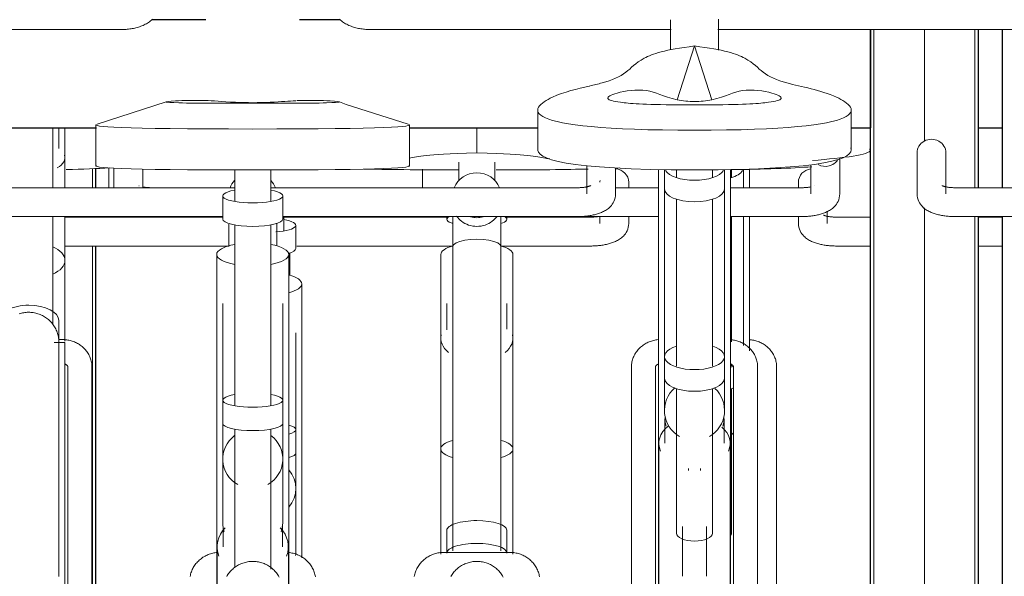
# Model space of a CAD drawing. Extents: x 50445 to 145605, y -10968 to 41989.
# Tile 188 of 256: x 93891 to 94710, y -1096 to -633. Entities that reach past the tile are written whole.
import ezdxf

# ---------------------------------------------------------------- set-up
doc = ezdxf.new("R2010")
doc.units = 0
doc.header["$LTSCALE"] = 414.30304
doc.header["$MEASUREMENT"] = 0
doc.linetypes.add('gestippeld_2_', pattern=[6.35, 3.175, -3.175])
doc.linetypes.add('hartlijn-fijn', pattern=[6, 4, -1, 0, -1])
for name, color, linetype, lineweight in [('A-EQPM', 6, 'CONTINUOUS', 18), ('S-BEAM', 4, 'CONTINUOUS', 18), ('S-COLS', 6, 'CONTINUOUS', 18), ('S-COLS-HIDN', 5, 'gestippeld_2_', 18)]:
    doc.layers.add(name, color=color, linetype=linetype, lineweight=lineweight)

# ---------------------------------------------------------------- blocks, each defined once
blk = doc.blocks.new('97_KA_gestapelde fietsenstalling 8 fietsen 1600x1900 - Type-V117-plotview doorsnede C C  -  1 op 100')
at = {"layer": 'A-EQPM'}
for p, q in [((12785.41, -1423.22), (12785.41, -1440.02)), ((13046.39, -1439.83), (13046.39, -1424.47)), ((13303.5, -1431.2), (13303.5, -1424.7)), ((13313.5, -1439.97), (13313.5, -1424.57)), ((13318.5, -1439.97), (13318.5, -1424.5)), ((13318.5, -1439.97), (13318.5, -1424.5)), ((13217.9, -1439.97), (13217.9, -1435.22)), ((13359.1, -1435.22), (13359.1, -1439.97)), ((12880.03, -1464.27), (12748.73, -1464.27)), ((13066.53, -1464.27), (12930.82, -1464.27)), ((12930.9, -1475.67), (12930.9, -1463.74)), ((13185.9, -1464.27), (13116.46, -1464.27)), ((13193.9, -1463.53), (13193.9, -1469.43)), ((13217.9, -1469.43), (13217.9, -1463.56)), ((13303.5, -1568), (13303.5, -1463.67)), ((13313.5, -1571.05), (13313.5, -1463.68)), ((13318.5, -1575.34), (13318.5, -1463.69)), ((13359.1, -1463.74), (13359.1, -1469.43)), ((13383.1, -1469.43), (13383.1, -1459.28)), ((13419.1, -1464.27), (13391.1, -1464.27)), ((13528.69, -1464.27), (13508.93, -1464.27)), ((12940.9, -1490.44), (12940.9, -1471.01)), ((12748.73, -1488.27), (12885.07, -1488.27)), ((12941.66, -1488.27), (13071.26, -1488.27)), ((13111.8, -1488.27), (13185.9, -1488.27)), ((13391.1, -1488.27), (13419.12, -1488.27)), ((13508.93, -1488.27), (13528.71, -1488.27)), ((12945.9, -1621.98), (12945.9, -1519.77)), ((12940.9, -1640.96), (12940.9, -1560.49)), ((12945.9, -1747.68), (12945.9, -1589.35)), ((13303.5, -1588.13), (13303.5, -1586.35)), ((13341, -1841.94), (13341, -1588.87)), ((13303.5, -1727.1), (13303.5, -1606.83)), ((12940.9, -1660.39), (12940.9, -1640.96)), ((12940.9, -1689.95), (12940.9, -1660.39)), ((12940.9, -1741.93), (12940.9, -1689.95)), ((12940.9, -1741.93), (12940.9, -1734.42))]:
    blk.add_line(p, q, dxfattribs=at)
at = {"layer": 'A-EQPM', "flags": 128}
for points in [[(13192.43, -1463.78), (13191.89, -1463.86), (13191.33, -1463.94), (13190.75, -1464.01), (13190.16, -1464.07), (13189.56, -1464.12), (13188.95, -1464.17), (13188.33, -1464.2), (13187.7, -1464.23), (13187.07, -1464.25), (13186.44, -1464.26), (13185.9, -1464.27)], [(13379.89, -1462.52), (13379.92, -1462.54), (13380, -1462.57), (13380.13, -1462.63), (13380.3, -1462.71), (13380.52, -1462.79), (13380.78, -1462.89), (13381.08, -1462.99), (13381.41, -1463.09), (13381.78, -1463.2), (13382.18, -1463.3), (13382.61, -1463.4), (13383.06, -1463.5), (13383.54, -1463.6), (13384.05, -1463.69), (13384.57, -1463.78), (13385.11, -1463.86), (13385.67, -1463.94), (13386.25, -1464.01), (13386.84, -1464.07), (13387.44, -1464.12), (13388.05, -1464.17), (13388.67, -1464.2), (13389.3, -1464.23), (13389.93, -1464.25), (13390.56, -1464.26), (13391.1, -1464.27)], [(13217.9, -1469.43), (13217.8, -1471.09), (13217.52, -1472.71), (13217.07, -1474.24), (13216.5, -1475.64), (13215.82, -1476.9), (13215.08, -1478.04), (13214.3, -1479.04), (13213.5, -1479.93), (13212.69, -1480.72), (13211.87, -1481.42), (13211.05, -1482.05), (13210.23, -1482.61), (13209.41, -1483.13), (13208.59, -1483.59), (13207.77, -1484.02), (13206.95, -1484.42), (13206.12, -1484.78), (13205.29, -1485.12), (13204.46, -1485.43), (13203.62, -1485.72), (13202.76, -1485.99), (13201.91, -1486.25), (13201.04, -1486.48), (13200.16, -1486.7), (13199.28, -1486.9), (13198.38, -1487.09), (13197.48, -1487.26), (13196.57, -1487.42), (13195.65, -1487.57), (13194.73, -1487.7), (13193.79, -1487.81), (13192.85, -1487.92), (13191.91, -1488.01), (13190.96, -1488.08), (13190, -1488.15), (13189.05, -1488.2), (13188.09, -1488.23), (13187.12, -1488.26), (13186.16, -1488.27), (13185.9, -1488.27)], [(13359.1, -1469.43), (13359.2, -1471.09), (13359.48, -1472.71), (13359.93, -1474.24), (13360.5, -1475.64), (13361.18, -1476.9), (13361.92, -1478.04), (13362.7, -1479.04), (13363.5, -1479.93), (13364.31, -1480.72), (13365.13, -1481.42), (13365.95, -1482.05), (13366.77, -1482.61), (13367.59, -1483.13), (13368.41, -1483.59), (13369.23, -1484.02), (13370.05, -1484.42), (13370.88, -1484.78), (13371.71, -1485.12), (13372.54, -1485.43), (13373.38, -1485.72), (13374.24, -1485.99), (13375.09, -1486.25), (13375.96, -1486.48), (13376.84, -1486.7), (13377.72, -1486.9), (13378.62, -1487.09), (13379.52, -1487.26), (13380.43, -1487.42), (13381.35, -1487.57), (13382.27, -1487.7), (13383.21, -1487.81), (13384.15, -1487.92), (13385.09, -1488.01), (13386.04, -1488.08), (13387, -1488.15), (13387.95, -1488.2), (13388.91, -1488.23), (13389.88, -1488.26), (13390.84, -1488.27), (13391.1, -1488.27)], [(12935.9, -1512.15), (12935.9, -1511.03), (12935.9, -1509.9), (12935.9, -1508.76), (12935.9, -1507.61), (12935.9, -1506.45), (12935.9, -1505.29), (12935.9, -1504.13), (12935.9, -1502.98), (12935.9, -1501.82), (12935.9, -1500.67), (12935.9, -1499.52), (12935.9, -1498.38), (12935.9, -1497.25), (12935.9, -1496.14), (12935.9, -1495.03), (12935.9, -1493.94)], [(13313.5, -1568.94), (13313.5, -1568.45), (13313.5, -1568.39)], [(13341, -1588.87), (13340.98, -1587.88), (13340.91, -1586.91), (13340.79, -1585.93), (13340.64, -1584.97), (13340.43, -1584.01), (13340.19, -1583.06), (13339.9, -1582.13), (13339.57, -1581.21), (13339.19, -1580.32), (13338.78, -1579.43), (13338.34, -1578.57), (13337.85, -1577.74), (13337.33, -1576.92), (13336.78, -1576.13), (13336.2, -1575.37), (13335.58, -1574.63), (13334.94, -1573.92), (13334.27, -1573.24), (13333.57, -1572.58), (13332.85, -1571.96), (13332.1, -1571.36), (13331.34, -1570.8), (13330.55, -1570.26), (13329.75, -1569.76), (13328.93, -1569.29), (13328.09, -1568.84), (13327.23, -1568.43), (13326.37, -1568.06), (13325.49, -1567.71), (13324.6, -1567.39), (13323.7, -1567.11), (13322.79, -1566.86), (13321.87, -1566.64), (13320.94, -1566.46), (13320.01, -1566.3), (13319.08, -1566.18), (13318.14, -1566.09)]]:
    blk.add_lwpolyline(points, dxfattribs=at)
at = {"layer": 'A-EQPM'}
blk.add_arc((13288.5, -1625.06), 25, 304.7309, 311.97354, dxfattribs=at)
for centre, major_axis, ratio, start_param, end_param in [((13205.9, -1435.22), (12, 0), 0.939693, 0, 1.489968), ((13288.5, -1422.68), (25, 0), 0.434214, 5.318558, 6.021386), ((13371.1, -1435.22), (12, 0), 0.939693, 1.703174, 3.141593), ((13205.9, -1435.22), (12, 0), 0.939693, 3.012665, 3.141593), ((12915.9, -1471.01), (25, 0), 0.237436, 5.058771, 7.208051), ((12915.9, -1490.44), (25, 0), 0.237436, 5.545161, 6.283185), ((12915.9, -1519.77), (30, 0), 0.320127, 5.401789, 7.160732), ((13288.5, -1580.25), (25, 0), 0.434214, 5.318558, 5.432434), ((13288.5, -1598.26), (25, 0), 0.434214, 5.318558, 5.444966), ((12915.9, -1640.96), (25, 0), 0.237436, 5.593687, 6.972684), ((12915.9, -1660.39), (25, 0), 0.237436, 5.580324, 6.283185), ((12915.9, -1689.95), (25, 0), 0.978148, 5.593687, 6.972684), ((13288.5, -1727.1), (15, 0), 0.442871, 5.998049, 6.283185)]:
    blk.add_ellipse(centre, major_axis=major_axis, ratio=ratio, start_param=start_param, end_param=end_param, dxfattribs=at)
for points in [[(13418.98, -1408.47), (13418.71, -1412.43), (13397.2, -1414.92), (13370.76, -1417.14)], [(13418.71, -1406.72), (13418.87, -1407.14), (13418.7, -1407.54), (13418.25, -1407.93)], [(13370.24, -1422.28), (13353.64, -1423.67), (13329.99, -1424.38), (13302.95, -1424.74)]]:
    blk.add_open_spline(points, degree=3, dxfattribs=at)
blk.add_open_spline([(12940.9, -1741.93), (12940.9, -1743.09), (12940.82, -1744.36), (12940.66, -1745.62), (12940.64, -1745.73)], degree=3, knots=[0.5, 0.5, 0.5, 0.5, 0.54166667, 0.54562763, 0.54562763, 0.54562763, 0.54562763], dxfattribs=at)
at = {"layer": 'S-BEAM', "lineweight": 25}
blk.add_line((13508.93, -1390), (13528.65, -1390), dxfattribs=at)
at = {"layer": 'S-COLS', "lineweight": 25}
for p, q in [((12774.6, -1440.01), (12774.6, -1423.7)), ((12774.6, -1947.88), (12774.6, -1488.08))]:
    blk.add_line(p, q, dxfattribs=at)
at = {"layer": 'S-COLS-HIDN'}
for p, q in [((12771.6, -1423.85), (12771.6, -1440.01)), ((12771.6, -1488.08), (12771.6, -1842.59))]:
    blk.add_line(p, q, dxfattribs=at)
blk = doc.blocks.new('97_KA_gestapelde fietsenstalling 16 fietsen 1600x2900 - Type-V121-plotview doorsnede C C  -  1 op 100')
at = {"layer": 'A-EQPM'}
for p, q in [((12545.59, -1308.15), (12796.18, -1308.15)), ((13002.63, -1308.15), (13253.22, -1308.15)), ((13292.04, -1308.15), (13542.63, -1308.15)), ((13272.63, -1321.87), (13258.17, -1366.65)), ((13287.1, -1366.65), (13272.63, -1321.87)), ((12832.96, -1368.36), (12775.58, -1386.97)), ((12891.93, -1369.56), (12918.13, -1369.56)), ((13142.14, -1375.25), (13142.14, -1408.22)), ((13259.53, -1370.74), (13285.73, -1370.74)), ((13403.12, -1408.22), (13403.12, -1375.25)), ((12738.73, -1439.96), (12738.73, -1389.8)), ((12743.73, -1407.04), (12743.73, -1389.8)), ((12748.73, -1439.98), (12748.73, -1389.8)), ((12774.54, -1387.56), (12774.54, -1421.64)), ((13035.52, -1421.64), (13035.52, -1387.56)), ((13091.53, -1410.85), (13091.53, -1389.66)), ((12748.73, -1439.98), (12748.73, -1414.66)), ((13393.53, -1444.95), (13393.53, -1415.54)), ((12789.53, -1423.49), (12789.53, -1440.03)), ((12813.53, -1440.06), (12813.53, -1424.26)), ((12890.03, -1424.97), (12890.03, -1451.19)), ((12920.03, -1451.19), (12920.03, -1424.97)), ((13076.53, -1418.47), (13076.53, -1433.94)), ((13106.53, -1433.94), (13106.53, -1418.47)), ((13183.03, -1421.35), (13183.03, -1444.95)), ((13207.03, -1444.95), (13207.03, -1423.23)), ((13242.63, -1424.5), (13242.63, -1452.27)), ((13242.63, -1424.5), (13242.63, -1791.44)), ((13247.63, -1424.57), (13247.63, -1440.69)), ((13257.63, -1424.93), (13257.63, -1431.2)), ((13287.63, -1431.2), (13287.63, -1424.93)), ((13297.63, -1440.69), (13297.63, -1424.57)), ((13302.63, -1452.27), (13302.63, -1424.5)), ((13302.63, -1791.44), (13302.63, -1424.5)), ((13369.53, -1420.62), (13369.53, -1444.95)), ((12890.03, -1439.79), (12635.03, -1439.79)), ((12810.35, -1438.06), (12810.43, -1438.1)), ((13175.03, -1439.79), (12919.96, -1439.79)), ((13242.63, -1439.79), (13207.03, -1439.79)), ((13247.63, -1440.69), (13247.63, -1580.25)), ((13297.63, -1580.25), (13297.63, -1440.69)), ((13361.53, -1439.79), (13302.63, -1439.79)), ((13372.71, -1438.06), (13372.63, -1438.1)), ((12880.03, -1446.53), (12880.03, -1465.96)), ((12930.03, -1465.96), (12930.03, -1446.53)), ((13257.63, -1449.26), (13257.63, -1588.13)), ((13287.63, -1588.13), (13287.63, -1449.26)), ((12635.03, -1463.79), (12880.03, -1463.79)), ((12738.73, -1553.87), (12738.73, -1463.61)), ((12748.73, -1500.29), (12748.73, -1463.61)), ((12929.93, -1463.79), (13175.03, -1463.79)), ((13066.53, -1463.74), (13066.53, -1465.96)), ((13116.53, -1465.96), (13116.53, -1463.74)), ((13175.03, -1463.79), (13242.63, -1463.79)), ((13302.63, -1463.79), (13361.53, -1463.79)), ((12890.03, -1470.64), (12890.03, -1621.17)), ((12920.03, -1621.17), (12920.03, -1470.64)), ((12885.5, -1487.44), (12885.04, -1488.67)), ((13071.53, -1488.79), (13071.53, -1741.79)), ((13111.53, -1741.79), (13111.53, -1488.79)), ((12875.03, -1495.29), (12875.03, -1597.5)), ((12935.03, -1597.5), (12935.03, -1495.29)), ((13061.53, -1495.29), (13061.53, -1657.06)), ((13121.53, -1657.06), (13121.53, -1495.29)), ((12748.73, -1567.32), (12748.73, -1500.29)), ((12880.03, -1536.01), (12880.03, -1616.48)), ((12930.03, -1616.48), (12930.03, -1536.01)), ((13066.53, -1536.01), (13066.53, -1558.11)), ((13116.53, -1557.32), (13116.53, -1536.01)), ((12743.73, -1567.49), (12743.73, -1550.29)), ((12875.03, -1564.87), (12875.03, -1775.62)), ((12935.03, -1775.62), (12935.03, -1564.87)), ((13061.53, -1564.87), (13061.53, -1603.36)), ((13121.53, -1603.36), (13121.53, -1564.87)), ((12748.73, -1568.39), (12739.91, -1568.39)), ((12746.23, -1566.01), (12743.31, -1566.01)), ((12748.73, -1568.41), (12748.73, -1809.82)), ((13247.63, -1568.65), (13247.63, -1568.39)), ((13247.63, -1580.25), (13247.63, -1598.26)), ((13297.63, -1598.26), (13297.63, -1580.25)), ((12751.23, -1588.87), (12751.23, -1828.46)), ((12771.23, -1867.32), (12771.23, -1588.87)), ((13220.13, -1588.87), (13220.13, -1841.94)), ((13240.13, -1810), (13240.13, -1588.87)), ((13305.13, -1588.87), (13305.13, -1809.44)), ((13325.13, -1841.94), (13325.13, -1588.87)), ((13247.63, -1598.26), (13247.63, -1625.06)), ((13297.63, -1625.06), (13297.63, -1598.26)), ((13257.63, -1606.83), (13257.63, -1727.1)), ((13287.63, -1727.1), (13287.63, -1606.83)), ((12880.03, -1616.48), (12880.03, -1635.91)), ((12930.03, -1635.91), (12930.03, -1616.48)), ((12880.03, -1635.91), (12880.03, -1665.48)), ((12930.03, -1665.48), (12930.03, -1635.91)), ((13247.98, -1632.63), (13247.98, -1652.32)), ((13297.29, -1652.32), (13297.29, -1632.63)), ((12890.03, -1640.6), (12890.03, -1755.78)), ((12920.03, -1757.06), (12920.03, -1640.6)), ((13242.98, -1652.32), (13242.98, -1787.35)), ((13302.29, -1787.35), (13302.29, -1652.32)), ((13061.53, -1657.06), (13061.53, -1744.61)), ((13121.53, -1744.61), (13121.53, -1657.42)), ((12880.03, -1665.48), (12880.03, -1717.45)), ((12930.03, -1717.45), (12930.03, -1665.48)), ((13267.63, -1673.24), (13267.63, -1674.99)), ((13277.63, -1674.99), (13277.63, -1673.24)), ((12880.03, -1709.95), (12880.03, -1717.45)), ((12930.03, -1717.45), (12930.03, -1709.95)), ((12880.38, -1723.35), (12880.38, -1738.51)), ((12929.68, -1738.51), (12929.68, -1723.35)), ((13066.53, -1724.69), (13066.53, -1743.64)), ((13116.53, -1743.64), (13116.53, -1724.69)), ((13262.63, -1721.65), (13262.63, -1762.88)), ((13282.63, -1762.88), (13282.63, -1721.65)), ((12875.38, -1738.51), (12875.38, -1775.62)), ((12934.68, -1775.65), (12934.68, -1738.51)), ((13119.03, -1743.15), (13064.03, -1743.15))]:
    blk.add_line(p, q, dxfattribs=at)
at = {"layer": 'A-EQPM', "flags": 128}
for points in [[(12821.69, -1299.62), (12820.87, -1300.35), (12820.03, -1301.02), (12819.18, -1301.66), (12818.31, -1302.25), (12817.42, -1302.81), (12816.52, -1303.33), (12815.61, -1303.82), (12814.68, -1304.28), (12813.74, -1304.71), (12812.79, -1305.11), (12811.82, -1305.48), (12810.85, -1305.83), (12809.87, -1306.15), (12808.88, -1306.44), (12807.87, -1306.71), (12806.87, -1306.96), (12805.85, -1307.18), (12804.82, -1307.38), (12803.79, -1307.56), (12802.76, -1307.71), (12801.72, -1307.84), (12800.67, -1307.94), (12799.62, -1308.03), (12798.57, -1308.09), (12797.52, -1308.13), (12796.46, -1308.15), (12796.18, -1308.15)], [(12977.13, -1299.62), (12977.94, -1300.35), (12978.78, -1301.02), (12979.63, -1301.66), (12980.5, -1302.25), (12981.39, -1302.81), (12982.29, -1303.33), (12983.21, -1303.82), (12984.14, -1304.28), (12985.07, -1304.71), (12986.03, -1305.11), (12986.99, -1305.48), (12987.96, -1305.83), (12988.94, -1306.15), (12989.94, -1306.44), (12990.94, -1306.71), (12991.95, -1306.96), (12992.96, -1307.18), (12993.99, -1307.38), (12995.02, -1307.56), (12996.06, -1307.71), (12997.1, -1307.84), (12998.14, -1307.94), (12999.19, -1308.03), (13000.24, -1308.09), (13001.29, -1308.13), (13002.35, -1308.15), (13002.63, -1308.15)], [(13252.63, -1299.97), (13252.63, -1300.75), (13252.63, -1301.56), (13252.63, -1302.4), (13252.63, -1303.27), (13252.63, -1304.18), (13252.63, -1305.11), (13252.63, -1306.07), (13252.63, -1307.05), (13252.63, -1308.06), (13252.63, -1309.09), (13252.63, -1310.14), (13252.63, -1311.21), (13252.63, -1312.29), (13252.63, -1313.39), (13252.63, -1314.51), (13252.63, -1315.63), (13252.63, -1316.77), (13252.63, -1317.92), (13252.63, -1319.07), (13252.63, -1320.22), (13252.63, -1321.38), (13252.63, -1322.54), (13252.63, -1323.7), (13252.63, -1324.85)], [(13292.63, -1325.34), (13292.63, -1324.19), (13292.63, -1323.03), (13292.63, -1321.87), (13292.63, -1320.71), (13292.63, -1319.55), (13292.63, -1318.4), (13292.63, -1317.25), (13292.63, -1316.11), (13292.63, -1314.98), (13292.63, -1313.86), (13292.63, -1312.75), (13292.63, -1311.66), (13292.63, -1310.58), (13292.63, -1309.53), (13292.63, -1308.49), (13292.63, -1307.47), (13292.63, -1306.48), (13292.63, -1305.51), (13292.63, -1304.56), (13292.63, -1303.65), (13292.63, -1302.76), (13292.63, -1301.91), (13292.63, -1301.08), (13292.63, -1300.29), (13292.63, -1299.54)], [(13034.49, -1386.97), (12982.79, -1370.65), (12977.1, -1368.36)], [(12813.49, -1439.03), (12813.97, -1439.12), (12814.48, -1439.22), (12815, -1439.3), (12815.54, -1439.38), (12816.1, -1439.46), (12816.68, -1439.53), (12817.27, -1439.59), (12817.87, -1439.64), (12818.48, -1439.69), (12819.1, -1439.72), (12819.73, -1439.75), (12820.36, -1439.77), (12820.99, -1439.79), (12821.53, -1439.79)], [(13186.24, -1438.04), (13186.21, -1438.06), (13186.13, -1438.1), (13186, -1438.16), (13185.83, -1438.23), (13185.61, -1438.32), (13185.35, -1438.41), (13185.05, -1438.51), (13184.72, -1438.61), (13184.35, -1438.72), (13183.95, -1438.82), (13183.52, -1438.92), (13183.07, -1439.03), (13182.59, -1439.12), (13182.09, -1439.22), (13181.56, -1439.3), (13181.02, -1439.38), (13180.46, -1439.46), (13179.88, -1439.53), (13179.29, -1439.59), (13178.69, -1439.64), (13178.08, -1439.69), (13177.46, -1439.72), (13176.84, -1439.75), (13176.21, -1439.77), (13175.57, -1439.79), (13175.03, -1439.79)], [(13369.57, -1439.03), (13369.09, -1439.12), (13368.59, -1439.22), (13368.06, -1439.3), (13367.52, -1439.38), (13366.96, -1439.46), (13366.38, -1439.53), (13365.79, -1439.59), (13365.19, -1439.64), (13364.58, -1439.69), (13363.96, -1439.72), (13363.34, -1439.75), (13362.71, -1439.77), (13362.07, -1439.79), (13361.53, -1439.79)], [(13207.03, -1444.95), (13206.93, -1446.62), (13206.65, -1448.23), (13206.2, -1449.76), (13205.63, -1451.16), (13204.96, -1452.43), (13204.22, -1453.56), (13203.44, -1454.56), (13202.63, -1455.45), (13201.82, -1456.24), (13201, -1456.94), (13200.18, -1457.57), (13199.36, -1458.14), (13198.54, -1458.65), (13197.72, -1459.12), (13196.9, -1459.54), (13196.08, -1459.94), (13195.26, -1460.3), (13194.43, -1460.64), (13193.59, -1460.95), (13192.75, -1461.24), (13191.9, -1461.51), (13191.04, -1461.77), (13190.17, -1462), (13189.3, -1462.22), (13188.41, -1462.42), (13187.52, -1462.61), (13186.62, -1462.79), (13185.7, -1462.94), (13184.79, -1463.09), (13183.86, -1463.22), (13182.93, -1463.34), (13181.99, -1463.44), (13181.04, -1463.53), (13180.09, -1463.61), (13179.14, -1463.67), (13178.18, -1463.72), (13177.22, -1463.75), (13176.26, -1463.78), (13175.29, -1463.79), (13175.03, -1463.79)], [(13393.53, -1444.95), (13393.43, -1446.62), (13393.15, -1448.23), (13392.7, -1449.76), (13392.13, -1451.16), (13391.46, -1452.43), (13390.72, -1453.56), (13389.94, -1454.56), (13389.13, -1455.45), (13388.32, -1456.24), (13387.5, -1456.94), (13386.68, -1457.57), (13385.86, -1458.14), (13385.04, -1458.65), (13384.22, -1459.12), (13383.4, -1459.54), (13382.58, -1459.94), (13381.76, -1460.3), (13380.93, -1460.64), (13380.09, -1460.95), (13379.25, -1461.24), (13378.4, -1461.51), (13377.54, -1461.77), (13376.67, -1462), (13375.8, -1462.22), (13374.91, -1462.42), (13374.02, -1462.61), (13373.12, -1462.79), (13372.2, -1462.94), (13371.29, -1463.09), (13370.36, -1463.22), (13369.43, -1463.34), (13368.49, -1463.44), (13367.54, -1463.53), (13366.59, -1463.61), (13365.64, -1463.67), (13364.68, -1463.72), (13363.72, -1463.75), (13362.76, -1463.78), (13361.79, -1463.79), (13361.53, -1463.79)], [(12819.34, -1463.75), (12820.31, -1463.78), (12821.27, -1463.79), (12821.53, -1463.79)], [(13071.53, -1488.79), (13071.53, -1487.68), (13071.53, -1486.55), (13071.53, -1485.42), (13071.53, -1484.28), (13071.53, -1483.13), (13071.53, -1481.97), (13071.53, -1480.81), (13071.53, -1479.66), (13071.53, -1478.5), (13071.53, -1477.34), (13071.53, -1476.19), (13071.53, -1475.04), (13071.53, -1473.9), (13071.53, -1472.77), (13071.53, -1471.66), (13071.53, -1470.55), (13071.53, -1469.46), (13071.53, -1468.39), (13071.53, -1467.34), (13071.53, -1466.3), (13071.53, -1465.29), (13071.53, -1464.3), (13071.53, -1463.34)], [(13111.53, -1463.9), (13111.53, -1464.87), (13111.53, -1465.88), (13111.53, -1466.9), (13111.53, -1467.95), (13111.53, -1469.01), (13111.53, -1470.09), (13111.53, -1471.19), (13111.53, -1472.3), (13111.53, -1473.43), (13111.53, -1474.56), (13111.53, -1475.7), (13111.53, -1476.85), (13111.53, -1478.01), (13111.53, -1479.17), (13111.53, -1480.33), (13111.53, -1481.49), (13111.53, -1482.64), (13111.53, -1483.79), (13111.53, -1484.94), (13111.53, -1486.08), (13111.53, -1487.21), (13111.53, -1488.32), (13111.53, -1488.79)], [(12885.03, -1470.09), (12885.03, -1471.19), (12885.03, -1472.3), (12885.03, -1473.43), (12885.03, -1474.56), (12885.03, -1475.7), (12885.03, -1476.85), (12885.03, -1478.01), (12885.03, -1479.17), (12885.03, -1480.33), (12885.03, -1481.49), (12885.03, -1482.64), (12885.03, -1483.79), (12885.03, -1484.94), (12885.03, -1486.08), (12885.03, -1487.21), (12885.03, -1488.32)], [(12925.03, -1487.68), (12925.03, -1486.55), (12925.03, -1485.42), (12925.03, -1484.28), (12925.03, -1483.13), (12925.03, -1481.97), (12925.03, -1480.81), (12925.03, -1479.66), (12925.03, -1478.5), (12925.03, -1477.34), (12925.03, -1476.19), (12925.03, -1475.04), (12925.03, -1473.9), (12925.03, -1472.77), (12925.03, -1471.66), (12925.03, -1470.55), (12925.03, -1469.46)], [(13071.53, -1488.79), (13072.21, -1487.17), (13074.21, -1485.66), (13077.39, -1484.37), (13081.53, -1483.37), (13086.35, -1482.75), (13091.53, -1482.54)], [(13091.53, -1482.54), (13096.71, -1482.75), (13101.53, -1483.37), (13105.67, -1484.37), (13108.85, -1485.66), (13110.85, -1487.17), (13111.53, -1488.79)], [(12710.61, -1544.74), (12711.56, -1544.44), (12712.53, -1544.17), (12713.5, -1543.94), (12714.48, -1543.75), (12715.47, -1543.6), (12716.46, -1543.49), (12717.46, -1543.42), (12718.46, -1543.39), (12719.46, -1543.4), (12720.46, -1543.45), (12721.46, -1543.54), (12722.45, -1543.66), (12723.43, -1543.83), (12724.41, -1544.04), (12725.38, -1544.29), (12726.34, -1544.57), (12727.28, -1544.9), (12728.22, -1545.26), (12729.13, -1545.65), (12730.03, -1546.09), (12730.92, -1546.56), (12731.78, -1547.06), (12732.62, -1547.6), (12733.44, -1548.17), (12734.24, -1548.78), (12735.01, -1549.41), (12735.76, -1550.08), (12736.48, -1550.78), (12737.17, -1551.5), (12737.83, -1552.25), (12738.46, -1553.03), (12739.05, -1553.83), (12739.62, -1554.65), (12740.15, -1555.5), (12740.65, -1556.37), (12741.11, -1557.25), (12741.54, -1558.16), (12741.93, -1559.08), (12742.29, -1560.01), (12742.6, -1560.96), (12742.88, -1561.92), (12743.12, -1562.89), (12743.32, -1563.87), (12743.48, -1564.86), (12743.6, -1565.85), (12743.68, -1566.85), (12743.72, -1567.85), (12743.73, -1568.39)], [(12743.73, -1763.13), (12743.73, -1751.85), (12743.73, -1740.77), (12743.73, -1729.89), (12743.73, -1719.25), (12743.73, -1708.85), (12743.73, -1698.72), (12743.73, -1688.86), (12743.73, -1679.3), (12743.73, -1670.05), (12743.73, -1661.13), (12743.73, -1652.54), (12743.73, -1644.31), (12743.73, -1636.44), (12743.73, -1628.96), (12743.73, -1621.86), (12743.73, -1615.16), (12743.73, -1608.88), (12743.73, -1603.02), (12743.73, -1597.6), (12743.73, -1592.61), (12743.73, -1588.07), (12743.73, -1583.99), (12743.73, -1580.37), (12743.73, -1577.22), (12743.73, -1574.55), (12743.73, -1572.35), (12743.73, -1570.63), (12743.73, -1569.39), (12743.73, -1568.65), (12743.73, -1568.39)], [(12743.73, -1568.39), (12743.73, -1568.63), (12743.73, -1569.36), (12743.73, -1570.58), (12743.73, -1572.28), (12743.73, -1574.46)], [(12771.23, -1588.87), (12771.21, -1587.88), (12771.14, -1586.91), (12771.03, -1585.93), (12770.87, -1584.97), (12770.66, -1584.01), (12770.42, -1583.06), (12770.13, -1582.13), (12769.8, -1581.21), (12769.42, -1580.32), (12769.01, -1579.43), (12768.57, -1578.57), (12768.08, -1577.74), (12767.56, -1576.92), (12767.01, -1576.13), (12766.43, -1575.37), (12765.81, -1574.63), (12765.17, -1573.92), (12764.5, -1573.24), (12763.8, -1572.58), (12763.08, -1571.96), (12762.33, -1571.36), (12761.57, -1570.8), (12760.78, -1570.26), (12759.98, -1569.76), (12759.16, -1569.29), (12758.32, -1568.84), (12757.46, -1568.43), (12756.6, -1568.06), (12755.72, -1567.71), (12754.83, -1567.39), (12753.93, -1567.11), (12753.02, -1566.86), (12752.1, -1566.64), (12751.17, -1566.46), (12750.24, -1566.3), (12749.31, -1566.18), (12748.37, -1566.09), (12747.43, -1566.03), (12746.48, -1566.01), (12746.23, -1566.01)], [(13242.31, -1566.15), (13241.37, -1566.27), (13240.44, -1566.41), (13239.51, -1566.59), (13238.59, -1566.8), (13237.68, -1567.04), (13236.78, -1567.31), (13235.88, -1567.62), (13235, -1567.96), (13234.13, -1568.33), (13233.27, -1568.73), (13232.43, -1569.16), (13231.6, -1569.63), (13230.8, -1570.12), (13230, -1570.65), (13229.23, -1571.21), (13228.48, -1571.79), (13227.76, -1572.41), (13227.05, -1573.06), (13226.37, -1573.73), (13225.72, -1574.43), (13225.1, -1575.17), (13224.51, -1575.92), (13223.95, -1576.71), (13223.42, -1577.51), (13222.92, -1578.35), (13222.47, -1579.2), (13222.05, -1580.08), (13221.66, -1580.97), (13221.32, -1581.88), (13221.02, -1582.81), (13220.76, -1583.75), (13220.55, -1584.71), (13220.38, -1585.67), (13220.25, -1586.64), (13220.17, -1587.62), (13220.13, -1588.6), (13220.13, -1588.87)], [(13297.63, -1568.94), (13297.63, -1568.45), (13297.63, -1568.39)], [(13325.13, -1588.87), (13325.11, -1587.88), (13325.04, -1586.91), (13324.93, -1585.93), (13324.77, -1584.97), (13324.57, -1584.01), (13324.32, -1583.06), (13324.03, -1582.13), (13323.7, -1581.21), (13323.33, -1580.32), (13322.92, -1579.43), (13322.47, -1578.57), (13321.98, -1577.74), (13321.47, -1576.92), (13320.91, -1576.13), (13320.33, -1575.37), (13319.71, -1574.63), (13319.07, -1573.92), (13318.4, -1573.24), (13317.7, -1572.58), (13316.98, -1571.96), (13316.24, -1571.36), (13315.47, -1570.8), (13314.69, -1570.26), (13313.88, -1569.76), (13313.06, -1569.29), (13312.22, -1568.84), (13311.37, -1568.43), (13310.5, -1568.06), (13309.62, -1567.71), (13308.73, -1567.39), (13307.83, -1567.11), (13306.92, -1566.86), (13306, -1566.64), (13305.08, -1566.46), (13304.14, -1566.3), (13303.21, -1566.18), (13302.27, -1566.09)], [(12748.88, -1586.51), (12749.08, -1586.59), (12749.28, -1586.68), (12749.46, -1586.78), (12749.64, -1586.88), (12749.81, -1586.98), (12749.97, -1587.09), (12750.11, -1587.19), (12750.25, -1587.3), (12750.37, -1587.4), (12750.49, -1587.51), (12750.59, -1587.61), (12750.69, -1587.72), (12750.77, -1587.82), (12750.85, -1587.91), (12750.92, -1588.01), (12750.97, -1588.1), (12751.02, -1588.18), (12751.07, -1588.26), (12751.1, -1588.34), (12751.13, -1588.41), (12751.16, -1588.48), (12751.18, -1588.54), (12751.2, -1588.6), (12751.21, -1588.65), (12751.22, -1588.71), (12751.22, -1588.76), (12751.23, -1588.8), (12751.23, -1588.85), (12751.23, -1588.87)], [(13240.13, -1588.87), (13240.13, -1588.82), (13240.14, -1588.77), (13240.14, -1588.72), (13240.15, -1588.67), (13240.16, -1588.61), (13240.18, -1588.55), (13240.2, -1588.49), (13240.22, -1588.43), (13240.25, -1588.36), (13240.29, -1588.28), (13240.33, -1588.2), (13240.38, -1588.12), (13240.43, -1588.03), (13240.5, -1587.94), (13240.57, -1587.84), (13240.65, -1587.74), (13240.74, -1587.64), (13240.85, -1587.54), (13240.96, -1587.43), (13241.08, -1587.33), (13241.21, -1587.22), (13241.36, -1587.11), (13241.51, -1587.01), (13241.68, -1586.91), (13241.85, -1586.81), (13242.03, -1586.71), (13242.23, -1586.62), (13242.43, -1586.53), (13242.64, -1586.45)], [(13302.57, -1586.42), (13302.78, -1586.51), (13302.98, -1586.59), (13303.18, -1586.68), (13303.37, -1586.78), (13303.54, -1586.88), (13303.71, -1586.98), (13303.87, -1587.09), (13304.01, -1587.19), (13304.15, -1587.3), (13304.28, -1587.4), (13304.39, -1587.51), (13304.5, -1587.61), (13304.59, -1587.72), (13304.68, -1587.82), (13304.75, -1587.91), (13304.82, -1588.01), (13304.88, -1588.1), (13304.93, -1588.18), (13304.97, -1588.26), (13305.01, -1588.34), (13305.04, -1588.41), (13305.06, -1588.48), (13305.08, -1588.54), (13305.1, -1588.6), (13305.11, -1588.65), (13305.12, -1588.71), (13305.13, -1588.76), (13305.13, -1588.8), (13305.13, -1588.85), (13305.13, -1588.87)], [(12874.6, -1743.32), (12873.63, -1743.45), (12872.67, -1743.61), (12871.71, -1743.81), (12870.76, -1744.05), (12869.82, -1744.33), (12868.89, -1744.64), (12867.98, -1744.98), (12867.08, -1745.37), (12866.19, -1745.78), (12865.32, -1746.23), (12864.46, -1746.71), (12863.63, -1747.23), (12862.82, -1747.78), (12862.03, -1748.36), (12861.26, -1748.97), (12860.51, -1749.61), (12859.8, -1750.29), (12859.1, -1750.99), (12858.44, -1751.71), (12857.81, -1752.47), (12857.21, -1753.25), (12856.64, -1754.05), (12856.1, -1754.88), (12855.6, -1755.73), (12855.13, -1756.6), (12854.7, -1757.48), (12854.3, -1758.39), (12853.95, -1759.31), (12853.63, -1760.25), (12853.35, -1761.2), (12853.11, -1762.16), (12852.91, -1763.13)], [(12957.2, -1763.39), (12957.01, -1762.42), (12956.78, -1761.46), (12956.51, -1760.5), (12956.21, -1759.56), (12955.86, -1758.64), (12955.48, -1757.73), (12955.05, -1756.83), (12954.6, -1755.96), (12954.1, -1755.11), (12953.57, -1754.27), (12953.01, -1753.46), (12952.42, -1752.68), (12951.79, -1751.92), (12951.14, -1751.18), (12950.46, -1750.47), (12949.75, -1749.79), (12949.01, -1749.14), (12948.25, -1748.52), (12947.46, -1747.93), (12946.65, -1747.38), (12945.83, -1746.85), (12944.98, -1746.36), (12944.11, -1745.9), (12943.23, -1745.47), (12942.33, -1745.08), (12941.42, -1744.73), (12940.49, -1744.41), (12939.55, -1744.12), (12938.61, -1743.87), (12937.65, -1743.66), (12936.69, -1743.49), (12935.72, -1743.35), (12934.75, -1743.25)], [(13064.03, -1743.15), (13063.05, -1743.17), (13062.08, -1743.22), (13061.1, -1743.32), (13060.13, -1743.45), (13059.17, -1743.61), (13058.21, -1743.81), (13057.26, -1744.05), (13056.32, -1744.33), (13055.39, -1744.64), (13054.48, -1744.98), (13053.58, -1745.37), (13052.69, -1745.78), (13051.82, -1746.23), (13050.96, -1746.71), (13050.13, -1747.23), (13049.32, -1747.78), (13048.53, -1748.36), (13047.76, -1748.97), (13047.01, -1749.61), (13046.3, -1750.29), (13045.6, -1750.99), (13044.94, -1751.71), (13044.31, -1752.47), (13043.71, -1753.25), (13043.14, -1754.05), (13042.6, -1754.88), (13042.1, -1755.73), (13041.63, -1756.6), (13041.2, -1757.48), (13040.8, -1758.39), (13040.45, -1759.31), (13040.13, -1760.25), (13039.85, -1761.2), (13039.61, -1762.16), (13039.41, -1763.13)], [(13143.7, -1763.39), (13143.51, -1762.42), (13143.28, -1761.46), (13143.01, -1760.5), (13142.71, -1759.56), (13142.36, -1758.64), (13141.98, -1757.73), (13141.55, -1756.83), (13141.1, -1755.96), (13140.6, -1755.11), (13140.07, -1754.27), (13139.51, -1753.46), (13138.92, -1752.68), (13138.29, -1751.92), (13137.64, -1751.18), (13136.96, -1750.47), (13136.25, -1749.79), (13135.51, -1749.14), (13134.75, -1748.52), (13133.96, -1747.93), (13133.15, -1747.38), (13132.33, -1746.85), (13131.48, -1746.36), (13130.61, -1745.9), (13129.73, -1745.47), (13128.83, -1745.08), (13127.92, -1744.73), (13126.99, -1744.41), (13126.05, -1744.12), (13125.11, -1743.87), (13124.15, -1743.66), (13123.19, -1743.49), (13122.22, -1743.35), (13121.25, -1743.25), (13120.27, -1743.18), (13119.3, -1743.15), (13119.03, -1743.15)], [(12883.34, -1763.19), (12883.85, -1762.34), (12884.4, -1761.5), (12884.98, -1760.69), (12885.59, -1759.9), (12886.24, -1759.13), (12886.91, -1758.39), (12887.61, -1757.68), (12888.34, -1757), (12889.1, -1756.35), (12889.89, -1755.73), (12890.69, -1755.14), (12891.52, -1754.58), (12892.38, -1754.06), (12893.25, -1753.57), (12894.14, -1753.11), (12895.05, -1752.7), (12895.97, -1752.32), (12896.91, -1751.97), (12897.86, -1751.67), (12898.83, -1751.4), (12899.8, -1751.17), (12900.78, -1750.98), (12901.77, -1750.83), (12902.76, -1750.72), (12903.76, -1750.65), (12904.76, -1750.62), (12905.76, -1750.63), (12906.76, -1750.68), (12907.76, -1750.77), (12908.75, -1750.89), (12909.73, -1751.06), (12910.71, -1751.27), (12911.68, -1751.52), (12912.64, -1751.8), (12913.58, -1752.13), (12914.52, -1752.49), (12915.43, -1752.88), (12916.34, -1753.32), (12917.22, -1753.79), (12918.08, -1754.29), (12918.92, -1754.83), (12919.74, -1755.4), (12920.54, -1756.01), (12921.31, -1756.64), (12922.06, -1757.31), (12922.78, -1758.01), (12923.47, -1758.73), (12924.13, -1759.48), (12924.76, -1760.26), (12925.36, -1761.06), (12925.92, -1761.88), (12926.45, -1762.73), (12926.95, -1763.6)], [(13069.84, -1763.19), (13070.35, -1762.34), (13070.9, -1761.5), (13071.48, -1760.69), (13072.09, -1759.9), (13072.74, -1759.13), (13073.41, -1758.39), (13074.11, -1757.68), (13074.84, -1757), (13075.6, -1756.35), (13076.39, -1755.73), (13077.19, -1755.14), (13078.02, -1754.58), (13078.88, -1754.06), (13079.75, -1753.57), (13080.64, -1753.11), (13081.55, -1752.7), (13082.47, -1752.32), (13083.41, -1751.97), (13084.36, -1751.67), (13085.33, -1751.4), (13086.3, -1751.17), (13087.28, -1750.98), (13088.27, -1750.83), (13089.26, -1750.72), (13090.26, -1750.65), (13091.26, -1750.62), (13092.26, -1750.63), (13093.26, -1750.68), (13094.26, -1750.77), (13095.25, -1750.89), (13096.23, -1751.06), (13097.21, -1751.27), (13098.18, -1751.52), (13099.14, -1751.8), (13100.08, -1752.13), (13101.02, -1752.49), (13101.93, -1752.88), (13102.84, -1753.32), (13103.72, -1753.79), (13104.58, -1754.29), (13105.42, -1754.83), (13106.24, -1755.4), (13107.04, -1756.01), (13107.81, -1756.64), (13108.56, -1757.31), (13109.28, -1758.01), (13109.97, -1758.73), (13110.63, -1759.48), (13111.26, -1760.26), (13111.86, -1761.06), (13112.42, -1761.88), (13112.95, -1762.73), (13113.45, -1763.6)]]:
    blk.add_lwpolyline(points, dxfattribs=at)
at = {"layer": 'A-EQPM'}
for start, end in [(131.19839, 240), (300, 47.27939)]:
    blk.add_arc((13272.63, -1625.06), 25, start, end, dxfattribs=at)
for centre, major_axis, ratio, start_param, end_param in [((12718.73, -1414.66), (30, 0), 0.469626, 5.620392, 6.423765), ((13381.53, -1410.75), (12, 0), 0.939693, 4.18879, 5.759587), ((13272.63, -1422.68), (25, 0), 0.434214, 3.403392, 4.712389), ((13272.63, -1422.68), (25, 0), 0.434214, 4.712389, 6.021386), ((12905.03, -1446.07), (20, 0), 0.931915, 0.344268, 0.719846), ((13091.53, -1446.07), (20, 0), 0.931915, 1.570796, 2.797325), ((13091.53, -1446.07), (20, 0), 0.931915, 0.344268, 1.570796), ((12905.03, -1446.53), (25, 0), 0.237436, 2.220803, 4.712389), ((12905.03, -1446.07), (20, 0), 0.931915, 2.426856, 2.797325), ((12905.03, -1446.53), (25, 0), 0.237436, 4.712389, 7.208051), ((13272.63, -1440.69), (25, 0), 0.434214, 3.141593, 4.712389), ((13272.63, -1440.69), (25, 0), 0.434214, 4.712389, 6.283185), ((12905.03, -1465.96), (25, 0), 0.237436, 3.141593, 4.712389), ((12905.03, -1465.96), (25, 0), 0.237436, 4.712389, 6.283185), ((13091.53, -1465.96), (25, 0), 0.237436, 2.755893, 3.811591), ((13091.53, -1446.07), (20, 0), 0.931915, 4.45059, 4.712389), ((13091.53, -1446.07), (20, 0), 0.931915, 4.712389, 4.974188), ((13091.53, -1465.96), (25, 0), 0.237436, 5.613137, 6.668885), ((12718.73, -1500.29), (30, 0), 0.510101, 5.439952, 7.129229), ((12905.03, -1495.29), (30, 0), 0.320127, 2.094395, 4.18879), ((12905.03, -1495.29), (30, 0), 0.320127, 5.235988, 7.330383), ((13091.53, -1495.29), (30, 0), 0.320127, 2.293457, 3.141593), ((13091.53, -1495.29), (30, 0), 0.320127, 0, 0.848135), ((12718.73, -1550.29), (25, 0), 0.510101, 1.570796, 3.141593), ((12718.73, -1550.29), (25, 0), 0.510101, 0, 1.570796), ((13091.53, -1564.87), (30, 0), 0.642922, 3.001013, 3.804386), ((13091.53, -1564.87), (30, 0), 0.642922, 5.620392, 6.423765), ((13272.63, -1580.25), (25, 0), 0.434214, 2.218676, 4.712389), ((13272.63, -1580.25), (25, 0), 0.434214, 4.712389, 7.203975), ((13272.63, -1598.26), (25, 0), 0.434214, 3.141593, 4.712389), ((13272.63, -1598.26), (25, 0), 0.434214, 4.712389, 6.283185), ((12905.03, -1616.48), (25, 0), 0.237436, 2.219192, 4.712389), ((12905.03, -1616.48), (25, 0), 0.237436, 4.712389, 7.203975), ((12905.03, -1635.91), (25, 0), 0.237436, 3.141593, 4.712389), ((12905.03, -1635.91), (25, 0), 0.237436, 4.712389, 6.283185), ((13272.63, -1652.32), (29.65, 0), 0.707107, 2.396492, 3.455752), ((13272.63, -1632.63), (24.65, 0), 0.707107, 3.035194, 3.455752), ((13272.63, -1632.63), (24.65, 0), 0.707107, 5.969026, 6.389584), ((12905.03, -1665.48), (25, 0), 0.978148, 2.220803, 4.18879), ((12905.03, -1665.48), (25, 0), 0.978148, 5.235988, 7.20753), ((13272.63, -1652.32), (29.65, 0), 0.707107, 5.969026, 6.975344), ((13091.53, -1657.06), (30, 0), 0.320127, 2.305075, 3.98686), ((13091.53, -1657.06), (30, 0), 0.320127, 5.437917, 7.119703), ((13091.53, -1724.69), (25, 0), 0.320127, 1.570796, 3.141593), ((13091.53, -1724.69), (25, 0), 0.320127, 0, 1.570796), ((12905.03, -1738.51), (29.65, 0), 0.838671, 2.452801, 3.455752), ((12905.03, -1723.35), (24.65, 0), 0.838671, 3.05396, 3.278335), ((12905.03, -1738.51), (29.65, 0), 0.838671, 5.969026, 6.971977), ((12905.03, -1723.35), (24.65, 0), 0.838671, 6.146443, 6.370818), ((13272.63, -1727.1), (15, 0), 0.442871, 3.141593, 4.712389), ((13272.63, -1727.1), (15, 0), 0.442871, 4.712389, 6.283185), ((13091.53, -1743.64), (25, 0), 0.320127, 1.570796, 3.141593), ((13091.53, -1743.64), (25, 0), 0.320127, 0, 1.570796)]:
    blk.add_ellipse(centre, major_axis=major_axis, ratio=ratio, start_param=start_param, end_param=end_param, dxfattribs=at)
for points, knots in [([(13272.63, -1321.87), (13247.91, -1324.86), (13226.11, -1332.37), (13216.03, -1345.28), (13201.48, -1351.38), (13188.9, -1354.31), (13185.17, -1355.17)], [0, 0, 0, 0, 0.0939544, 0.1989454, 0.3222089, 0.3712085, 0.3712085, 0.3712085, 0.3712085]), ([(13185.17, -1355.17), (13188.9, -1354.31), (13201.48, -1351.38), (13216.03, -1345.28), (13226.11, -1332.37), (13247.91, -1324.86), (13272.63, -1321.87)], [-0.3712085, -0.3712085, -0.3712085, -0.3712085, -0.3222089, -0.1989454, -0.0939544, 0, 0, 0, 0]), ([(13272.63, -1391.94), (13425.55, -1391.94), (13401.35, -1361.83), (13350.62, -1354.25), (13329.24, -1345.28), (13319.16, -1332.37), (13297.36, -1324.86), (13272.63, -1321.87)], [0, 0, 0, 0, 0.2711651, 0.4502283, 0.5734918, 0.6784828, 0.7724372, 0.7724372, 0.7724372, 0.7724372]), ([(13272.63, -1321.87), (13297.36, -1324.86), (13319.16, -1332.37), (13329.24, -1345.28), (13350.62, -1354.25), (13401.35, -1361.83), (13425.55, -1391.94), (13272.63, -1391.94)], [-0.7724372, -0.7724372, -0.7724372, -0.7724372, -0.6784828, -0.5734918, -0.4502283, -0.2711651, 0, 0, 0, 0]), ([(13185.01, -1355.21), (13175.14, -1357.48), (13141.24, -1365.15), (13119.71, -1391.94), (13272.63, -1391.94)], [0.3719142, 0.3719142, 0.3719142, 0.3719142, 0.5012721, 0.7724372, 0.7724372, 0.7724372, 0.7724372]), ([(13272.63, -1391.94), (13119.71, -1391.94), (13141.24, -1365.15), (13175.14, -1357.48), (13185.01, -1355.21)], [-0.7724372, -0.7724372, -0.7724372, -0.7724372, -0.5012721, -0.3719142, -0.3719142, -0.3719142, -0.3719142]), ([(13258.17, -1366.65), (13246.37, -1363.6), (13233.51, -1356.46), (13206.68, -1360.47), (13197.1, -1365.79), (13208.87, -1368.84), (13229.05, -1370.74), (13259.53, -1370.74)], [0, 0, 0, 0, 0.0854061, 0.1773603, 0.2542553, 0.3207509, 0.3957861, 0.3957861, 0.3957861, 0.3957861]), ([(13285.73, -1370.74), (13316.21, -1370.74), (13336.39, -1368.84), (13348.17, -1365.79), (13338.59, -1360.47), (13311.75, -1356.46), (13298.9, -1363.6), (13287.1, -1366.65)], [0, 0, 0, 0, 0.0750352, 0.1415308, 0.2184258, 0.31038, 0.3957861, 0.3957861, 0.3957861, 0.3957861]), ([(12890.57, -1368.73), (12878.77, -1368.11), (12865.91, -1366.67), (12839.08, -1367.48), (12829.49, -1368.56), (12841.27, -1369.17), (12861.45, -1369.56), (12891.93, -1369.56)], [0, 0, 0, 0, 0.0854061, 0.1773603, 0.2542553, 0.3207509, 0.3957861, 0.3957861, 0.3957861, 0.3957861]), ([(12918.13, -1369.56), (12948.61, -1369.56), (12968.79, -1369.17), (12980.57, -1368.56), (12970.99, -1367.48), (12951.79, -1366.9), (12942.76, -1367.27), (12941.64, -1367.33)], [0, 0, 0, 0, 0.0750352, 0.1415308, 0.2184258, 0.31038, 0.3234386, 0.3234386, 0.3234386, 0.3234386]), ([(13091.53, -1410.85), (13066.81, -1411.45), (13045.61, -1412.93), (13039.14, -1414.49), (13035.15, -1415.15)], [-0.7724372, -0.7724372, -0.7724372, -0.7724372, -0.6784828, -0.5790302, -0.5790302, -0.5790302, -0.5790302]), ([(13152.32, -1415.76), (13151, -1415.61), (13145.17, -1414.81), (13138.06, -1412.97), (13116.25, -1411.45), (13091.53, -1410.85)], [-0.2274104, -0.2274104, -0.2274104, -0.2274104, -0.1989454, -0.0939544, 0, 0, 0, 0]), ([(13074.72, -1463.51), (13075.81, -1465.06), (13078.69, -1468.06), (13084.56, -1471.17), (13089.21, -1471.92), (13091.53, -1471.92)], [0.6818915, 0.6818915, 0.6818915, 0.6818915, 0.7777778, 0.8888889, 1, 1, 1, 1]), ([(13091.53, -1471.92), (13093.86, -1471.92), (13098.51, -1471.17), (13104.34, -1468.09), (13107.22, -1465.1), (13108.3, -1463.58)], [0, 0, 0, 0, 0.1111111, 0.2222222, 0.3166535, 0.3166535, 0.3166535, 0.3166535]), ([(12881.25, -1725.64), (12881.12, -1725.2), (12880.68, -1723.66), (12880.17, -1720.93), (12880.03, -1718.61), (12880.03, -1717.45)], [0.40033552, 0.40033552, 0.40033552, 0.40033552, 0.41666667, 0.45833333, 0.5, 0.5, 0.5, 0.5]), ([(12930.03, -1717.45), (12930.03, -1718.61), (12929.89, -1720.93), (12929.38, -1723.66), (12928.95, -1725.2), (12928.82, -1725.64)], [0.5, 0.5, 0.5, 0.5, 0.54166667, 0.58333333, 0.59966448, 0.59966448, 0.59966448, 0.59966448])]:
    blk.add_open_spline(points, degree=3, knots=knots, dxfattribs=at)
for points in [[(12941, -1367.36), (12935.04, -1367.67), (12929.14, -1368.23), (12919.5, -1368.73)], [(13272.63, -1368.07), (13267.75, -1368.07), (13262.93, -1367.6), (13258.17, -1366.65)], [(13287.1, -1366.65), (13282.34, -1367.6), (13277.51, -1368.07), (13272.63, -1368.07)], [(12905.03, -1369.02), (12900.15, -1369.02), (12895.33, -1368.92), (12890.57, -1368.73)], [(12919.5, -1368.73), (12914.74, -1368.92), (12909.91, -1369.02), (12905.03, -1369.02)], [(12775.11, -1387.12), (12770.52, -1388.93), (12792.1, -1390.93), (12905.03, -1390.93)], [(12905.03, -1390.93), (12792.1, -1390.93), (12770.52, -1388.93), (12775.11, -1387.12)], [(12905.03, -1390.93), (13017.97, -1390.93), (13039.54, -1388.93), (13034.95, -1387.12)], [(13034.95, -1387.12), (13039.54, -1388.93), (13017.97, -1390.93), (12905.03, -1390.93)], [(13272.63, -1424.9), (13163.8, -1424.9), (13139.81, -1415.71), (13142.32, -1407.04)], [(13402.84, -1406.72), (13406.04, -1415.49), (13382.8, -1424.9), (13272.63, -1424.9)], [(12749.84, -1424.62), (12763.63, -1424.35), (12775.63, -1423.89), (12786.04, -1423.29)], [(12905.03, -1425.01), (12792.1, -1425.01), (12770.52, -1423.01), (12775.11, -1421.2)], [(13034.95, -1421.2), (13039.54, -1423.01), (13017.97, -1425.01), (12905.03, -1425.01)], [(12997.45, -1424.24), (13014.99, -1424.65), (13042.74, -1424.88), (13076.34, -1424.98)], [(13107.7, -1425), (13142.11, -1424.93), (13166.81, -1424.66), (13184.21, -1424.26)], [(13207.8, -1423.46), (13208.5, -1423.43), (13209.17, -1423.39), (13209.81, -1423.35)]]:
    blk.add_open_spline(points, degree=3, dxfattribs=at)
at = {"layer": 'S-BEAM', "lineweight": 25}
for p, q in [((12866.09, -1300), (12821.03, -1300)), ((12977.89, -1300), (12943.97, -1300)), ((13419.11, -1307.84), (13419.11, -1384)), ((13419.11, -1384), (13419.11, -1390)), ((12656.28, -1390), (12774.93, -1390)), ((13035.13, -1390), (13142.54, -1390)), ((13402.73, -1390), (13419.11, -1390))]:
    blk.add_line(p, q, dxfattribs=at)
at = {"layer": 'S-COLS', "lineweight": 25}
for p, q in [((13418.93, -1307.84), (13418.93, -2074)), ((13508.93, -1439.86), (13508.93, -1308.12)), ((13508.93, -2163.14), (13508.93, -1463.61))]:
    blk.add_line(p, q, dxfattribs=at)
at = {"layer": 'S-COLS', "linetype": 'hartlijn-fijn'}
for p, q in [((13463.93, -1308.1), (13463.93, -1400.94)), ((13463.93, -1456.38), (13463.93, -2160))]:
    blk.add_line(p, q, dxfattribs=at)
at = {"layer": 'S-COLS-HIDN'}
for p, q in [((13421.93, -2074), (13421.93, -1308.07)), ((13505.93, -1308.12), (13505.93, -1439.85)), ((13505.93, -1463.61), (13505.93, -2160))]:
    blk.add_line(p, q, dxfattribs=at)
blk = doc.blocks.new('97_KA_gestapelde fietsenstalling 16 fietsen 1600x2900 - Type-V122-plotview doorsnede C C  -  1 op 100')
at = {"layer": 'A-EQPM'}
for p, q in [((13457.83, -1410.75), (13457.83, -1444.95)), ((13481.83, -1444.95), (13481.83, -1410.75)), ((13744.83, -1439.79), (13489.83, -1439.79)), ((13489.83, -1463.79), (13734.83, -1463.79))]:
    blk.add_line(p, q, dxfattribs=at)
at = {"layer": 'A-EQPM', "flags": 128}
for points in [[(13478.62, -1438.04), (13478.65, -1438.06), (13478.73, -1438.1), (13478.85, -1438.16), (13479.03, -1438.23), (13479.25, -1438.32), (13479.51, -1438.41), (13479.81, -1438.51), (13480.14, -1438.61), (13480.51, -1438.72), (13480.91, -1438.82), (13481.34, -1438.92), (13481.79, -1439.03), (13482.27, -1439.12), (13482.77, -1439.22), (13483.3, -1439.3), (13483.84, -1439.38), (13484.4, -1439.46), (13484.98, -1439.53), (13485.56, -1439.59), (13486.17, -1439.64), (13486.78, -1439.69), (13487.4, -1439.72), (13488.02, -1439.75), (13488.65, -1439.77), (13489.29, -1439.79), (13489.83, -1439.79)], [(13457.83, -1444.95), (13457.93, -1446.62), (13458.21, -1448.23), (13458.65, -1449.76), (13459.23, -1451.16), (13459.9, -1452.43), (13460.64, -1453.56), (13461.42, -1454.56), (13462.22, -1455.45), (13463.04, -1456.24), (13463.86, -1456.94), (13464.68, -1457.57), (13465.5, -1458.14), (13466.32, -1458.65), (13467.14, -1459.12), (13467.96, -1459.54), (13468.78, -1459.94), (13469.6, -1460.3), (13470.43, -1460.64), (13471.27, -1460.95), (13472.11, -1461.24), (13472.96, -1461.51), (13473.82, -1461.77), (13474.69, -1462), (13475.56, -1462.22), (13476.45, -1462.42), (13477.34, -1462.61), (13478.24, -1462.79), (13479.15, -1462.94), (13480.07, -1463.09), (13481, -1463.22), (13481.93, -1463.34), (13482.87, -1463.44), (13483.82, -1463.53), (13484.77, -1463.61), (13485.72, -1463.67), (13486.68, -1463.72), (13487.64, -1463.75), (13488.6, -1463.78), (13489.57, -1463.79), (13489.83, -1463.79)]]:
    blk.add_lwpolyline(points, dxfattribs=at)
at = {"layer": 'A-EQPM'}
blk.add_ellipse((13469.83, -1410.75), major_axis=(12, 0), ratio=0.939693, start_param=0, end_param=3.141593, dxfattribs=at)
at = {"layer": 'S-COLS', "lineweight": 25}
for p, q in [((13528.53, -1308.13), (13528.53, -1439.88)), ((13528.53, -1463.61), (13528.53, -2163.14))]:
    blk.add_line(p, q, dxfattribs=at)

msp = doc.modelspace()

# ---------------------------------------------------------------- block references
at = {"layer": 'A-EQPM'}
for name in ['97_KA_gestapelde fietsenstalling 16 fietsen 1600x2900 - Type-V121-plotview doorsnede C C  -  1 op 100', '97_KA_gestapelde fietsenstalling 16 fietsen 1600x2900 - Type-V122-plotview doorsnede C C  -  1 op 100', '97_KA_gestapelde fietsenstalling 8 fietsen 1600x1900 - Type-V117-plotview doorsnede C C  -  1 op 100']:
    msp.add_blockref(name, (81179.52, 667.18), dxfattribs=at)

doc.saveas('drawing.dxf')
